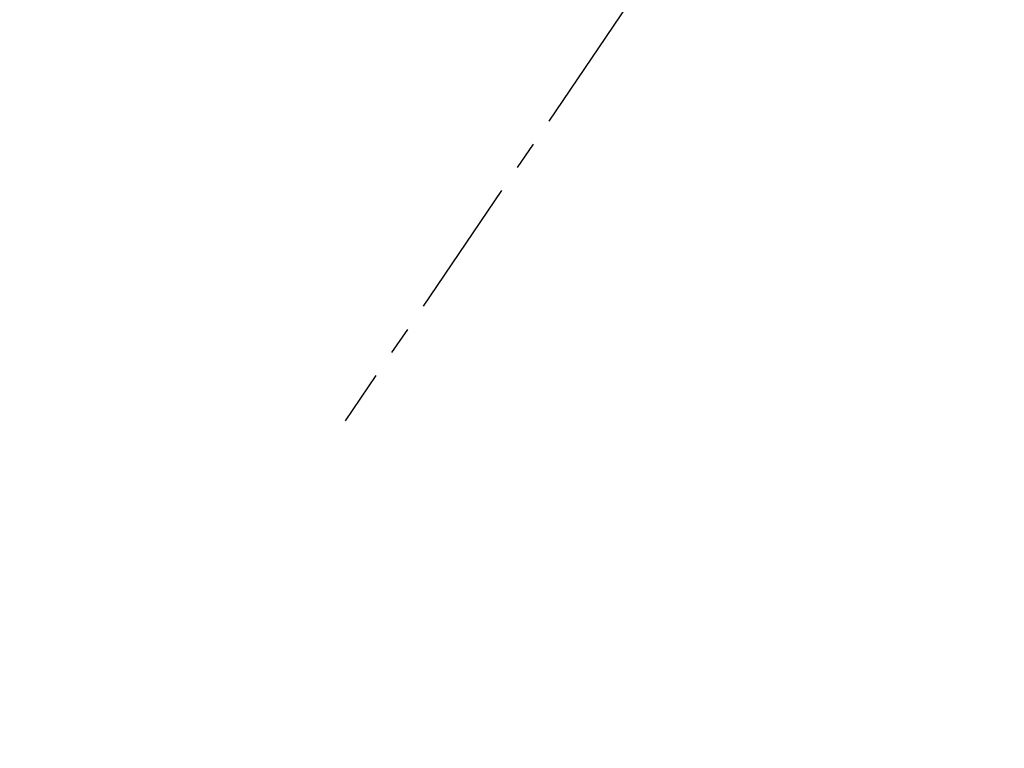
# Model space of a CAD drawing. Header units: millimetres. Extents: x 12 to 859, y 4 to 555.
# Tile 6 of 69: x 154 to 198, y 200 to 233. Entities that reach past the tile are written whole.
import ezdxf

# ---------------------------------------------------------------- set-up
doc = ezdxf.new("R2010")
doc.units = ezdxf.units.MM
doc.linetypes.add('CENTER', pattern=[10.16, 6.35, -1.27, 1.27, -1.27])
doc.layers.add('DEFAULT_1', color=7, linetype='CENTER')
doc.styles.add('SLDTEXTSTYLE2', font='TXT', dxfattribs={"width": 0.75})
doc.dimstyles.new('SLDDIMSTYLE1', dxfattribs={"dimtxt": 0.18, "dimasz": 3.556, "dimexe": 0, "dimexo": 0.0625, "dimgap": 0, "dimtad": 0, "dimtih": 1, "dimtoh": 1, "dimdec": 0, "dimrnd": 1e-09, "dimzin": 0, "dimdsep": 46, "dimtxsty": 'Standard', "dimsah": 1, "dimcen": 0.09, "dimadec": 0, "dimazin": 0, "dimtfac": 3.556, "dimtdec": 0, "dimtofl": 0, "dimtmove": 0, "dimatfit": 3, "dimfxl": 1, "dimfrac": 2, "dimtolj": 1, "dimtzin": 0, "dimarcsym": 0})

# ---------------------------------------------------------------- blocks, each defined once
blk = doc.blocks.new('SW_NOTE_0_2')
at = {"layer": 'DEFAULT_1', "color": 0, "char_height": 6.35, "attachment_point": 1, "style": 'SLDTEXTSTYLE2'}
for s, insert in [('AUTOMATIC PRESSURE', (-90.334, 2.546)), ('EQUALIZATION VALVE', (-90.334, -6.921))]:
    blk.add_mtext(s, dxfattribs=dict(at, insert=insert))

msp = doc.modelspace()

# ---------------------------------------------------------------- block references
at = {"layer": 'DEFAULT_1'}
msp.add_blockref('SW_NOTE_0_2', (168.518, 214.891), dxfattribs=at)

# ---------------------------------------------------------------- leaders
msp.add_leader([(198.441, 258.987), (168.518, 214.891)], dimstyle='SLDDIMSTYLE1', dxfattribs=at)

doc.saveas('drawing.dxf')
